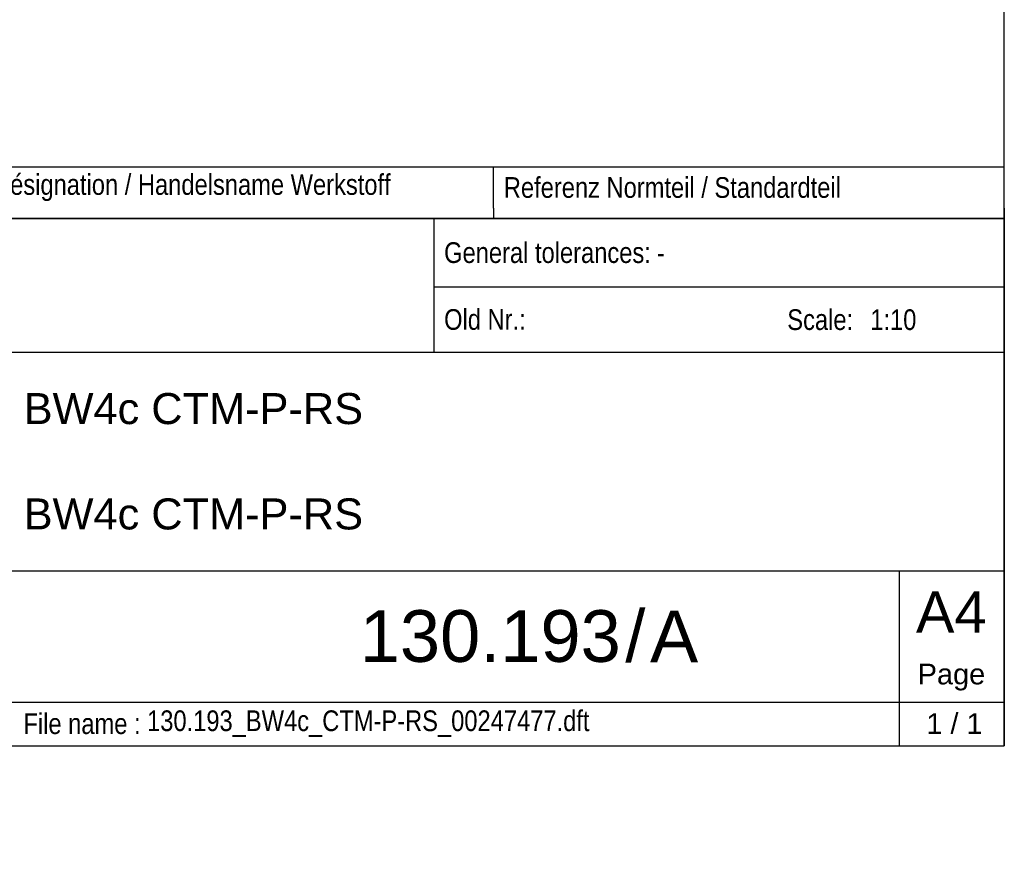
# Model space of a CAD drawing. Header units: millimetres. Extents: x 0 to 287, y 0 to 200.
# Tile 37 of 68: x 192 to 287, y 0 to 80. Entities that reach past the tile are written whole.
import ezdxf
from ezdxf import colors
from ezdxf.entities.mleader import LeaderData, LeaderLine
from ezdxf.math import Vec2, Vec3

# ---------------------------------------------------------------- set-up
doc = ezdxf.new("R2010")
doc.units = ezdxf.units.MM
for name, color, linetype in [('Cartouche', 7, 'Continuous'), ('Default', 7, 'Continuous'), ('Défaut', 7, 'Continuous'), ('Format', 7, 'Continuous'), ('Marges', 7, 'Continuous')]:
    doc.layers.add(name, color=color, linetype=linetype)

# ---------------------------------------------------------------- blocks, each defined once
blk = doc.blocks.new('_DOT')
at = {"color": 0, "linetype": 'ByBlock', "lineweight": -2}
blk.add_line((-0.5, 0), (-1, 0), dxfattribs=at)
at = {"color": 0, "linetype": 'ByBlock', "const_width": 0.5}
blk.add_lwpolyline([(-0.25, 0, 1), (0.25, 0, 1)], format="xyb", close=True, dxfattribs=at)

msp = doc.modelspace()

# ---------------------------------------------------------------- linework, layer by layer
at = {"layer": 'Cartouche', "color": 7, "linetype": 'Continuous'}
for p, q in [((287.0057, 60.9923), (97.0057, 60.9923)), ((231.8277, 60.9922), (231.8277, 48.07)), ((231.8277, 54.4022), (287.0056, 54.4022)), ((153.4656, 48.07), (287.0056, 48.07)), ((150.4656, 26.92), (287.0056, 26.92)), ((276.8457, 26.92), (276.8455, 10)), ((174.3656, 14.23), (287.0056, 14.23))]:
    msp.add_line(p, q, dxfattribs=at)
at = {"layer": 'Default', "color": 7, "linetype": 'Continuous'}
for p, q in [((97.0056, 65.9923), (287.0056, 65.9923)), ((237.6056, 65.9923), (237.6056, 65.9923)), ((287.0056, 65.9923), (287.0056, 65.9923))]:
    msp.add_line(p, q, dxfattribs=at)
at = {"layer": 'Défaut', "color": 7, "linetype": 'Continuous'}
for p, q in [((97.0056, 65.9923), (287.0056, 65.9923)), ((237.6056, 61.9923), (237.6056, 65.9923)), ((287.0056, 61.9923), (287.0056, 65.9923)), ((237.6056, 61.9923), (237.6056, 60.9923)), ((287.0056, 61.9923), (287.0056, 60.9923)), ((97.0056, 60.9923), (287.0056, 60.9923)), ((97.0056, 60.9923), (287.0056, 60.9923)), ((287.0056, 60.9922), (287.0056, 9.9915)), ((97.0056, 9.9915), (287.0056, 9.9915))]:
    msp.add_line(p, q, dxfattribs=at)
at = {"layer": 'Marges', "color": 7, "linetype": 'Continuous'}
for p, q in [((287, 10), (287, 200)), ((10, 10), (287, 10))]:
    msp.add_line(p, q, dxfattribs=at)

# ---------------------------------------------------------------- texts
at = {"layer": 'Cartouche', "char_height": 2}
for s, insert, width, attachment_point in [('{\\fArial Narrow|b0||i0||c0|p34;\\C7;\\H2.;\\W1.;General tolerances:}', (232.8277, 57.6935), 29.58847, 4), ('{\\fArial Narrow|b0||i0||c0|p34;\\C7;\\H2.;\\W1.;-}', (253.4082, 57.6969), 32.774717, 4), ('{\\fArial Narrow|b0||i0||c0|p34;\\C7;\\H2.;\\W1.;Old Nr.:}', (232.8277, 51.2269), 13.043037, 4), ('{\\fArial Narrow|b0||i0||c0|p34;\\C7;\\H2.;\\W1.;Scale:}', (266.0177, 51.2128), 9.626832, 4), ('{\\fArial|b0||i0||c0|p34;\\C7;\\H2.;\\W1.;Page}', (281.8945, 16.6481), 9.662494, 5), ('{\\fArial Narrow|b0||i0||c0|p34;\\C7;\\H2.;\\W1.;130.193_BW4c_CTM-P-RS_00247477.dft}', (204.1007, 12.1448), 71.671298, 4), ('{\\fArial Narrow|b0||i0||c0|p34;\\C7;\\H2.;\\W1.;File name :}', (192.1425, 12.1368), 19.97745, 4)]:
    msp.add_mtext(s, dxfattribs=dict(at, insert=insert, width=width, attachment_point=attachment_point))
at = {"layer": 'Défaut'}
for s, insert, char_height, width, attachment_point in [('{\\fArial Narrow|b0||i0||c0|p34;\\C7;\\H2.;\\W1.;Désignation / Handelsname Werkstoff}', (189.2056, 63.9923), 2, 47.4, 4), ('{\\fArial Narrow|b0||i0||c0|p34;\\C7;\\H2.;\\W1.;Referenz Normteil / Standardteil}', (238.6056, 63.9923), 2, 47.4, 4), ('{\\fArial Narrow|b0||i0||c0|p34;\\C7;\\H2.;\\W1.;1:10}', (274.0424, 51.208), 2, 11.732802, 4), ('{\\fArial|b0||i0||c0|p34;\\C7;\\H3.;\\W1.;BW4c CTM-P-RS}', (192.1684, 42.6027), 3, 93.809481, 4), ('{\\fArial|b0||i0||c0|p34;\\C7;\\H3.;\\W1.;BW4c CTM-P-RS}', (192.1684, 32.4144), 3, 93.809481, 4), ('{\\fArial|b0||i0||c0|p34;\\C7;\\H5.;\\W1.;130.193}', (249.9159, 20.5922), 5, 57.728847, 6), ('{\\fArial|b0||i0||c0|p34;\\C7;\\H5.;\\W1.;/}', (251.3214, 20.5914), 5, 2.696999, 5), ('{\\fArial|b0||i0||c0|p34;\\C7;\\H5.;\\W1.;A}', (252.742, 20.5871), 5, 21.11407, 4)]:
    msp.add_mtext(s, dxfattribs=dict(at, insert=insert, char_height=char_height, width=width, attachment_point=attachment_point))
at = {"layer": 'Format', "insert": (281.8756, 22.938), "char_height": 4, "width": 9.790145, "attachment_point": 5}
msp.add_mtext('{\\fArial|b0||i0||c0|p34;\\C7;\\H4.;\\W1.;A4}', dxfattribs=at)

# ---------------------------------------------------------------- leaders
at = {"layer": 'Cartouche', "color": 7, "linetype": 'Continuous'}
ml = msp.add_multileader_mtext('Standard', dxfattribs=at)
ml.set_content('{\\pxsm0.9;\\fArial|b0||i0||c0|p34;\\W1.;1 / 1\\P}', color=256)
ml.set_leader_properties()
ml.set_arrow_properties(name='DOT')
ml.build(insert=Vec2(0, 0))
ml.multileader.update_dxf_attribs({"leader_type": 0, "dogleg_length": 0, "arrow_head_size": 2})
ctx = ml.context
ctx.base_point, ctx.char_height, ctx.arrow_head_size, ctx.landing_gap_size = Vec3(277.8746, 12.1471), 2, 2, 0.7
ctx.text_align_type = 1
notes = []
notes.append((ctx, [(0, (0, 0, 0), (0, 0), (1, 0), 1, [])]))
ctx.mtext.insert, ctx.mtext.alignment = Vec3(282.1826, 13.1641), 2
for ctx, leaders in notes:
    for number, flags, end, landing, length, lines in leaders:
        leader = LeaderData()
        leader.index, (leader.has_last_leader_line, leader.has_dogleg_vector, leader.attachment_direction) = number, flags
        leader.last_leader_point, leader.dogleg_vector, leader.dogleg_length = Vec3(end), Vec3(landing), length
        for number, points, colour, breaks in lines:
            line = LeaderLine()
            line.index, line.vertices, line.color, line.breaks = number, Vec3.list(points), colors.encode_raw_color(colour), breaks
            leader.lines.append(line)
        ctx.leaders.append(leader)

doc.saveas('drawing.dxf')
